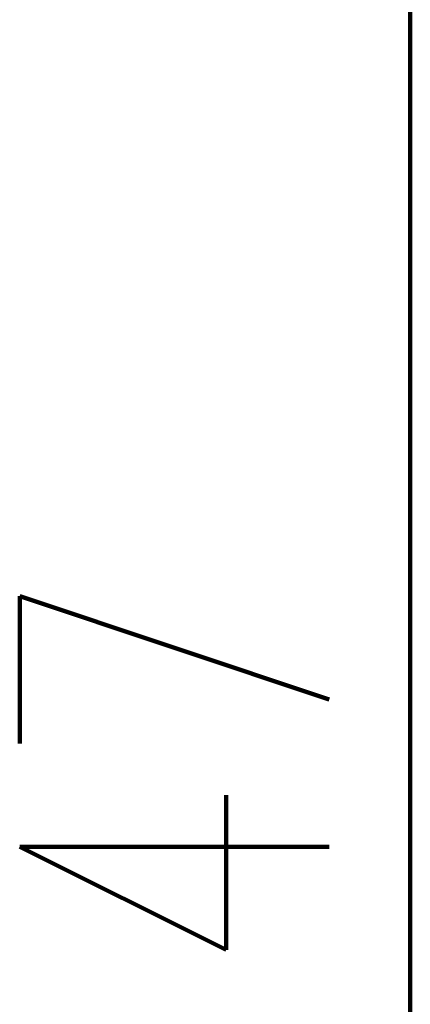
# Model space of a CAD drawing. Header units: inches. Extents: x -1901 to 7725, y 4299 to 7113.
# Tile 136 of 180: x 2603 to 2626, y 6077 to 6134. Entities that reach past the tile are written whole.
import ezdxf

# ---------------------------------------------------------------- set-up
doc = ezdxf.new("R2010")
doc.units = ezdxf.units.IN
doc.header["$MEASUREMENT"] = 0
doc.layers.add('at_Entity', color=7, linetype='Continuous')

msp = doc.modelspace()

# ---------------------------------------------------------------- linework, layer by layer
at = {"layer": 'at_Entity', "color": 7, "lineweight": 211}
for p, q in [((2625.829, 5514.157), (2625.829, 6647.877)), ((2603.443, 6092.422), (2603.443, 6100.87)), ((2603.443, 6100.87), (2621.182, 6094.955)), ((2615.272, 6080.593), (2615.272, 6089.465)), ((2603.443, 6086.507), (2615.272, 6080.593)), ((2603.443, 6086.507), (2621.182, 6086.507))]:
    msp.add_line(p, q, dxfattribs=at)

doc.saveas('drawing.dxf')
